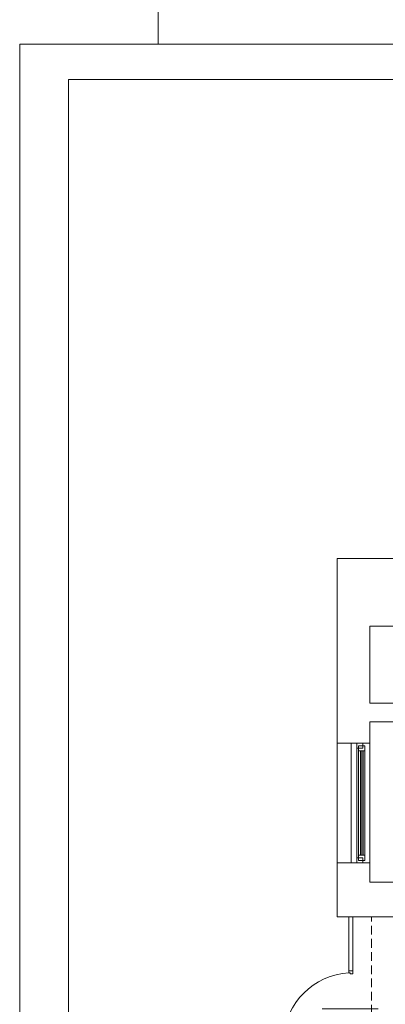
# Model space of a CAD drawing. Header units: millimetres. Extents: x 1468 to 6168, y 2353 to 26545.
# Tile 2 of 29: x 1468 to 1996, y 3935 to 5358. Entities that reach past the tile are written whole.
import ezdxf

# ---------------------------------------------------------------- set-up
doc = ezdxf.new("R2010")
doc.units = ezdxf.units.MM
doc.linetypes.add('HIDDENX2', pattern=[19.05, 12.7, -6.35])
doc.linetypes.add('JIS_02_2.0', pattern=[3, 2, -1])
doc.layers.get('0').update_dxf_attribs({"lineweight": 0})
for name, color, linetype, lineweight in [('+ okna', 7, 'Continuous', 0), ('+ podciąg', 7, 'JIS_02_2.0', 0), ('+ ściany', 7, 'Continuous', 0), ('+okna', 7, 'Continuous', 0), ('+widok', 7, 'Continuous', 0)]:
    doc.layers.add(name, color=color, linetype=linetype, lineweight=lineweight)
doc.layers.add('EL_OBRAMOWANIE', color=80, linetype='Continuous', lineweight=0, plot=False)

# ---------------------------------------------------------------- blocks, each defined once
blk = doc.blocks.new('100')
at = {"color": 0}
for p, q in [((-55, 36.3), (-55, -44.7)), ((-95.5, -0.6), (-100, -0.6)), ((-100, -6), (-100, -0.6)), ((-95.5, -6), (-100, -6)), ((-95.5, -4.2), (-97.3, -4.2)), ((-97.3, -6), (-97.3, -4.2)), ((-97.3, -6), (-97.3, -100.6)), ((-95.5, -4.2), (-95.5, -0.6)), ((-95.5, -6), (-95.5, -100.6)), ((0, -0.6), (-4.5, -0.6)), ((-4.5, -4.2), (-4.5, -0.6)), ((-2.7, -4.2), (-4.5, -4.2)), ((-2.7, -6), (-2.7, -4.2)), ((0, -6), (-2.7, -6)), ((0, -6), (0, -0.6)), ((-97.3, -100.6), (-95.5, -100.6))]:
    blk.add_line(p, q, dxfattribs=at)
blk.add_arc((-103.7, 0.4), 101.2, 273.5997, 356.4003, dxfattribs=at)

msp = doc.modelspace()

# ---------------------------------------------------------------- linework, layer by layer
at = {"layer": '+ okna'}
msp.add_lwpolyline([(1943.4, 3983.7), (1943.4, 4061.7), (1948.8, 4061.7), (1948.8, 3983.7)], close=True, dxfattribs=at)
at = {"layer": '+ podciąg', "linetype": 'HIDDENX2'}
msp.add_line((1975.8, 3883.7), (1975.8, 4061.7), dxfattribs=at)
at = {"layer": '+ ściany'}
for points in [[(1973.8, 4343.7), (1973.8, 4312.7), (1926.4, 4312.7), (1926.4, 4579.7)], [(2108.8, 4579.7), (1926.4, 4579.7)], [(2098.8, 4547.7), (2016.8, 4547.7), (2016.8, 4481.7), (1973.8, 4481.7)], [(1973.8, 4370.7), (1973.8, 4481.7)], [(2388.8, 4401.7), (2388.8, 4384.7), (2108.8, 4384.7), (2108.8, 4423.7), (2098.8, 4423.7), (2098.8, 4370.7), (1973.8, 4370.7)], [(1973.8, 4343.7), (2131.8, 4343.7)], [(1973.8, 4111.7), (1973.8, 4139.7), (1926.4, 4139.7)], [(1926.4, 4061.7), (1926.4, 4139.7)], [(1926.4, 4061.7), (1948.8, 4061.7), (2017.8, 4061.7), (2017.8, 4080.7), (2119.8, 4080.7), (2119.8, 4061.7), (2131.8, 4061.7), (2131.8, 4111.7), (1973.8, 4111.7)]]:
    msp.add_lwpolyline(points, dxfattribs=at)
at = {"layer": '+okna'}
for p, q in [((1946.8, 4139.7), (1946.8, 4312.7)), ((1973.8, 4139.7), (1973.8, 4312.7)), ((1954.9, 4305.4), (1954.9, 4147)), ((1957.4, 4150.8), (1957.4, 4301.6)), ((1959.9, 4301.6), (1959.9, 4150.8)), ((1961.9, 4301.6), (1961.9, 4150.8)), ((1963.9, 4301.6), (1963.9, 4150.8)), ((1966.2, 4150.8), (1966.2, 4301.6))]:
    msp.add_line(p, q, dxfattribs=at)
for points in [[(1963.7, 4305.4), (1963.7, 4312.7), (1954.9, 4312.7), (1954.9, 4305.4)], [(1966.2, 4309.1), (1966.2, 4301.6), (1957.4, 4301.6), (1957.4, 4309.1)], [(1963.7, 4147), (1963.7, 4139.7), (1954.9, 4139.7), (1954.9, 4147)], [(1966.2, 4143.3), (1966.2, 4150.8), (1957.4, 4150.8), (1957.4, 4143.3)]]:
    msp.add_lwpolyline(points, close=True, dxfattribs=at)
at = {"layer": '+widok'}
msp.add_lwpolyline([(1926.4, 4139.7), (1926.4, 4312.7)], dxfattribs=at)
at = {"layer": 'EL_OBRAMOWANIE', "color": 1}
for points in [[(1668.2, 11263.1), (1668.2, 5323.1), (6168.2, 5323.1), (6168.2, 11263.1)], [(6168.2, 5323.1), (1468.2, 5323.1), (1468.2, 2353.1), (6168.2, 2353.1)], [(1538.6, 5271.8), (1538.6, 2405.1), (6096, 2405.1), (6096, 5271.8)]]:
    msp.add_lwpolyline(points, close=True, dxfattribs=at)

# ---------------------------------------------------------------- block references
at = {"layer": '+ okna', "xscale": -1, "rotation": 270}
msp.add_blockref('100', (1949.4, 3983.7), dxfattribs=at)

doc.saveas('drawing.dxf')
